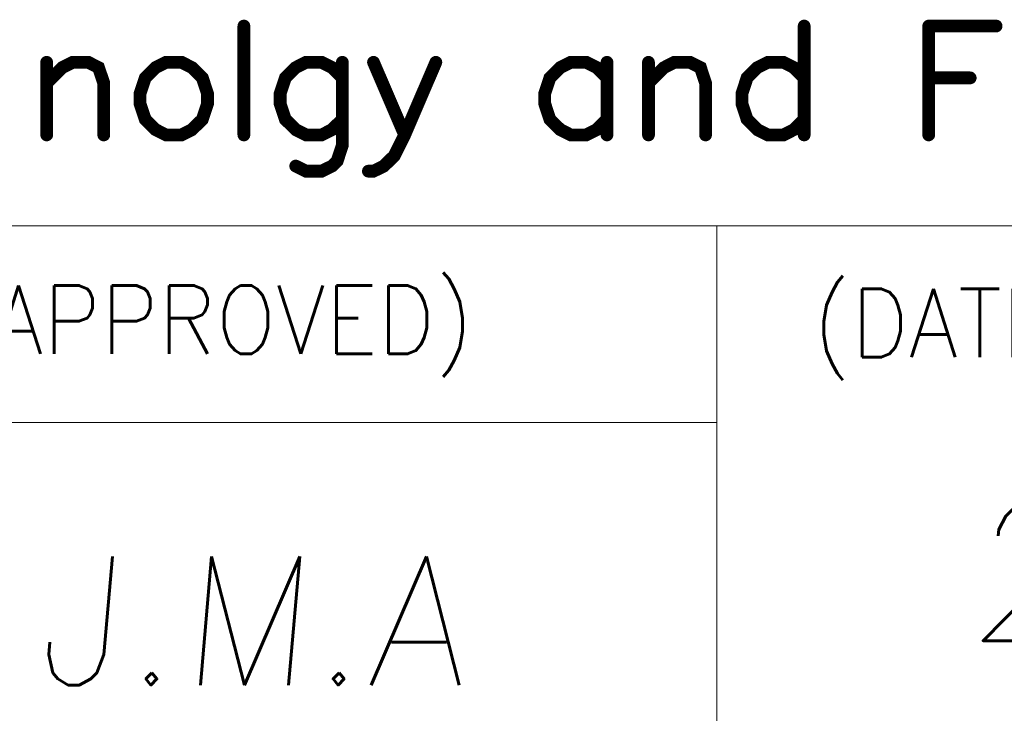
# Model space of a CAD drawing. Header units: millimetres. Extents: x 4065 to 8083, y -652 to 5416.
# Tile 121 of 256: x 6072 to 6157, y 2542 to 2603. Entities that reach past the tile are written whole.
import ezdxf
from ezdxf.enums import TextEntityAlignment as Align

# ---------------------------------------------------------------- set-up
doc = ezdxf.new("R2010")
doc.units = ezdxf.units.MM
doc.header["$LTSCALE"] = 0.8
doc.layers.get('0').update_dxf_attribs({"linetype": 'CONTINUOUS', "lineweight": 0})
doc.layers.add('2', color=3, linetype='CONTINUOUS', lineweight=0)
doc.styles.add('GHS', font='romans', dxfattribs={"height": 2, "bigfont": 'whgtxt'})
doc.styles.get("Standard").update_dxf_attribs({"font": 'romans.shx', "width": 0.8, "oblique": 5, "bigfont": 'whgtxt.shx'})

# ---------------------------------------------------------------- blocks, each defined once
blk = doc.blocks.new('SMOOTH_0$064516')
at = {"const_width": 0.0323}
blk.add_lwpolyline([(-0.0161, 0, 1), (0.0161, 0, 1)], format="xyb", close=True, dxfattribs=at)
blk = doc.blocks.new('logo')
at = {"color": 7, "const_width": 0.859}
for points in [[(-3449.151, 5311.965), (-3449.151, 5304.641)], [(-3411.479, 5311.965), (-3411.479, 5304.641)], [(-3403.107, 5311.965), (-3398.573, 5311.965)], [(-3403.107, 5311.965), (-3403.107, 5304.641)], [(-3462.409, 5308.127), (-3461.362, 5309.175), (-3460.666, 5309.527), (-3459.618, 5309.527), (-3458.923, 5309.175), (-3458.571, 5308.127), (-3458.571, 5304.641)], [(-3462.409, 5309.527), (-3462.409, 5304.641)], [(-3454.389, 5309.527), (-3455.084, 5309.175), (-3455.78, 5308.479), (-3456.132, 5307.431), (-3456.132, 5306.736), (-3455.78, 5305.688), (-3455.084, 5304.993), (-3454.389, 5304.641), (-3453.341, 5304.641), (-3452.646, 5304.993), (-3451.942, 5305.688), (-3451.598, 5306.736), (-3451.598, 5307.431), (-3451.942, 5308.479), (-3452.646, 5309.175), (-3453.341, 5309.527), (-3454.389, 5309.527)], [(-3442.53, 5308.479), (-3443.226, 5309.175), (-3443.921, 5309.527), (-3444.969, 5309.527), (-3445.664, 5309.175), (-3446.36, 5308.479), (-3446.712, 5307.431), (-3446.712, 5306.736), (-3446.36, 5305.688), (-3445.664, 5304.993), (-3444.969, 5304.641), (-3443.921, 5304.641), (-3443.226, 5304.993), (-3442.53, 5305.688)], [(-3442.53, 5309.527), (-3442.53, 5303.945), (-3442.874, 5302.897), (-3443.226, 5302.545), (-3443.921, 5302.202), (-3444.969, 5302.202), (-3445.664, 5302.545)], [(-3436.244, 5309.527), (-3438.34, 5304.641), (-3439.035, 5303.241), (-3439.739, 5302.545), (-3440.435, 5302.202), (-3440.778, 5302.202)], [(-3440.435, 5309.527), (-3438.34, 5304.641)], [(-3424.738, 5308.479), (-3425.433, 5309.175), (-3426.129, 5309.527), (-3427.176, 5309.527), (-3427.872, 5309.175), (-3428.576, 5308.479), (-3428.92, 5307.431), (-3428.92, 5306.736), (-3428.576, 5305.688), (-3427.872, 5304.993), (-3427.176, 5304.641), (-3426.129, 5304.641), (-3425.433, 5304.993), (-3424.738, 5305.688)], [(-3424.738, 5309.527), (-3424.738, 5304.641)], [(-3421.947, 5308.127), (-3420.899, 5309.175), (-3420.204, 5309.527), (-3419.156, 5309.527), (-3418.452, 5309.175), (-3418.109, 5308.127), (-3418.109, 5304.641)], [(-3421.947, 5309.527), (-3421.947, 5304.641)], [(-3411.479, 5308.479), (-3412.175, 5309.175), (-3412.87, 5309.527), (-3413.918, 5309.527), (-3414.622, 5309.175), (-3415.318, 5308.479), (-3415.661, 5307.431), (-3415.661, 5306.736), (-3415.318, 5305.688), (-3414.622, 5304.993), (-3413.918, 5304.641), (-3412.87, 5304.641), (-3412.175, 5304.993), (-3411.479, 5305.688)], [(-3403.107, 5308.479), (-3400.316, 5308.479)]]:
    blk.add_lwpolyline(points, dxfattribs=at)
at = {"color": 7, "xscale": 13.31, "yscale": 13.31, "zscale": 13.31}
for p in [(-3449.151, 5311.965), (-3411.479, 5311.965), (-3403.107, 5311.965), (-3403.107, 5311.965), (-3398.573, 5311.965), (-3462.409, 5309.527), (-3461.362, 5309.175), (-3460.666, 5309.527), (-3459.618, 5309.527), (-3458.923, 5309.175), (-3455.084, 5309.175), (-3454.389, 5309.527), (-3454.389, 5309.527), (-3453.341, 5309.527), (-3452.646, 5309.175), (-3445.664, 5309.175), (-3444.969, 5309.527), (-3443.921, 5309.527), (-3443.226, 5309.175), (-3442.53, 5309.527), (-3440.435, 5309.527), (-3436.244, 5309.527), (-3427.872, 5309.175), (-3427.176, 5309.527), (-3426.129, 5309.527), (-3425.433, 5309.175), (-3424.738, 5309.527), (-3421.947, 5309.527), (-3420.899, 5309.175), (-3420.204, 5309.527), (-3419.156, 5309.527), (-3418.452, 5309.175), (-3414.622, 5309.175), (-3413.918, 5309.527), (-3412.87, 5309.527), (-3412.175, 5309.175), (-3455.78, 5308.479), (-3451.942, 5308.479), (-3446.36, 5308.479), (-3442.53, 5308.479), (-3428.576, 5308.479), (-3424.738, 5308.479), (-3415.318, 5308.479), (-3411.479, 5308.479), (-3403.107, 5308.479), (-3400.316, 5308.479), (-3462.409, 5308.127), (-3458.571, 5308.127), (-3421.947, 5308.127), (-3418.109, 5308.127), (-3456.132, 5307.431), (-3451.598, 5307.431), (-3446.712, 5307.431), (-3428.92, 5307.431), (-3415.661, 5307.431), (-3456.132, 5306.736), (-3451.598, 5306.736), (-3446.712, 5306.736), (-3428.92, 5306.736), (-3415.661, 5306.736), (-3455.78, 5305.688), (-3451.942, 5305.688), (-3446.36, 5305.688), (-3442.53, 5305.688), (-3428.576, 5305.688), (-3424.738, 5305.688), (-3415.318, 5305.688), (-3411.479, 5305.688), (-3455.084, 5304.993), (-3452.646, 5304.993), (-3445.664, 5304.993), (-3443.226, 5304.993), (-3427.872, 5304.993), (-3425.433, 5304.993), (-3414.622, 5304.993), (-3412.175, 5304.993), (-3462.409, 5304.641), (-3458.571, 5304.641), (-3454.389, 5304.641), (-3453.341, 5304.641), (-3449.151, 5304.641), (-3444.969, 5304.641), (-3443.921, 5304.641), (-3438.34, 5304.641), (-3438.34, 5304.641), (-3427.176, 5304.641), (-3426.129, 5304.641), (-3424.738, 5304.641), (-3421.947, 5304.641), (-3418.109, 5304.641), (-3413.918, 5304.641), (-3412.87, 5304.641), (-3411.479, 5304.641), (-3403.107, 5304.641), (-3442.53, 5303.945), (-3439.035, 5303.241), (-3445.664, 5302.545), (-3443.226, 5302.545), (-3442.874, 5302.897), (-3439.739, 5302.545), (-3444.969, 5302.202), (-3443.921, 5302.202), (-3440.778, 5302.202), (-3440.435, 5302.202)]:
    blk.add_blockref('SMOOTH_0$064516', p, dxfattribs=at)

msp = doc.modelspace()

# ---------------------------------------------------------------- linework, layer by layer
for p, q in [((5900.73, 2584.978), (6295.479, 2584.978)), ((6132.431, 2430.511), (6132.431, 2584.978)), ((5900.73, 2567.815), (6132.431, 2567.815))]:
    msp.add_line(p, q)

# ---------------------------------------------------------------- block references
at = {"xscale": 1.296000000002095, "yscale": 1.296000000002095, "zscale": 1.295999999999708}
msp.add_blockref('logo', (10561.306, -4281.922), dxfattribs=at)

# ---------------------------------------------------------------- texts
at = {"width": 0.933333}
for s, p in [('(APPROVED)', (6066.087, 2579.768)), ('(DATE)', (6140.785, 2579.476))]:
    msp.add_text(s, height=5.968, dxfattribs=at).set_placement(p, align=Align.TOP_LEFT)
at = {"layer": '2', "style": 'GHS', "oblique": 5}
for s, height, p in [('2016-01-28', 12, (6154.074, 2548.78)), ('J.M.A', 11.1958, (6073.024, 2544.928))]:
    msp.add_text(s, height=height, dxfattribs=at).set_placement(p)

doc.saveas('drawing.dxf')
